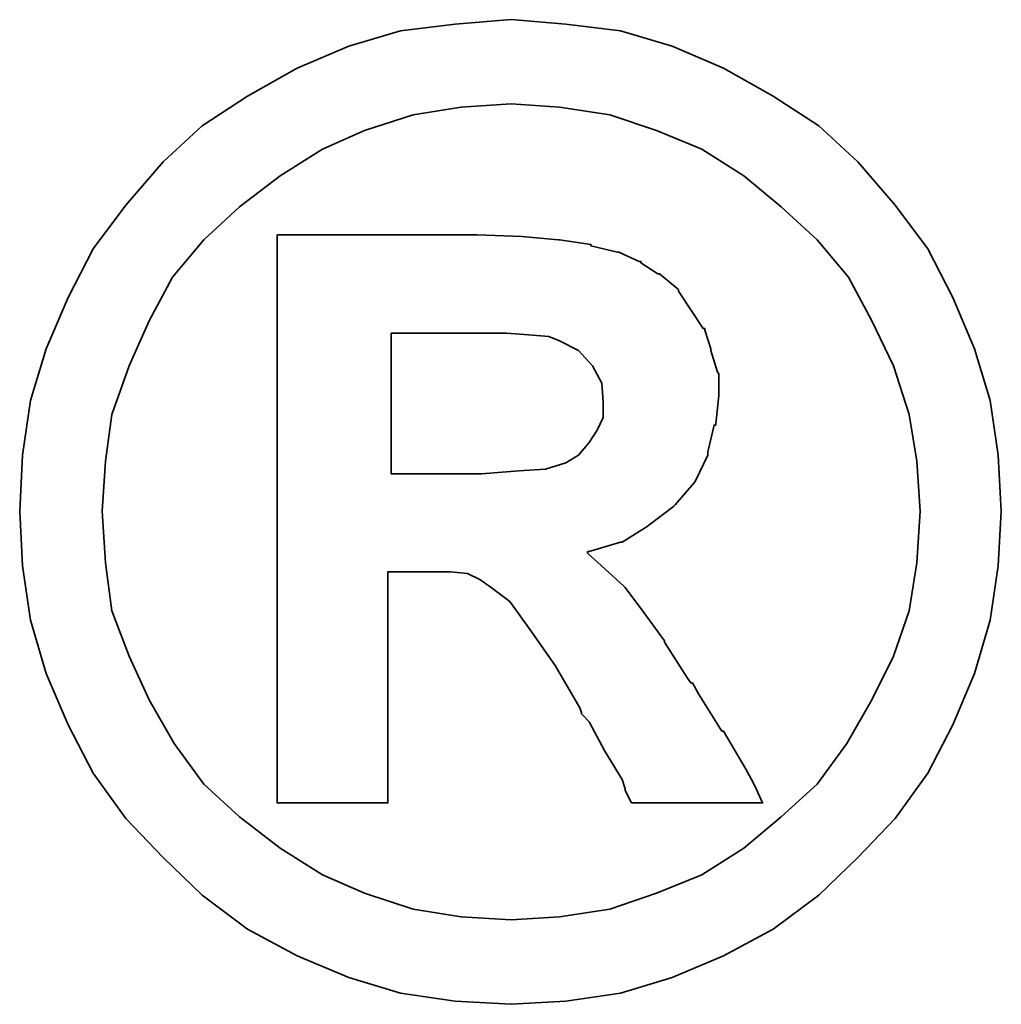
# Model space of a CAD drawing. Extents: x 904 to 1168, y 87 to 232.
# Tile 43 of 45: x 1147.3 to 1148.6, y 154.93 to 156.23. Entities that reach past the tile are written whole.
import ezdxf

# ---------------------------------------------------------------- set-up
doc = ezdxf.new("R2010")
doc.units = 0
doc.header["$MEASUREMENT"] = 0
doc.layers.add('DIM', color=4, linetype='CONTINUOUS')
doc.layers.add('layer 1', color=7, linetype='CONTINUOUS')

# ---------------------------------------------------------------- blocks, each defined once
blk = doc.blocks.new('TBI MOTION logo(完整正式版)')
at = {"layer": 'layer 1', "color": 22, "lineweight": 35}
for points, knots in [([(81.20634, 4.98624), (81.20634, 4.98624), (81.18649, 5.32862), (81.18649, 5.32862), (81.18649, 5.32862), (81.18649, 5.32862), (81.13886, 5.66206), (81.13886, 5.66206), (81.13886, 5.66206), (81.13886, 5.66206), (81.04359, 5.97764), (81.04359, 5.97764), (81.04359, 5.97764), (81.04359, 5.97764), (80.91061, 6.29124), (80.91061, 6.29124), (80.91061, 6.29124), (80.91061, 6.29124), (80.75778, 6.58697), (80.75778, 6.58697), (80.75778, 6.58697), (80.75778, 6.58697), (80.5593, 6.85294), (80.5593, 6.85294), (80.5593, 6.85294), (80.5593, 6.85294), (80.33105, 7.1189), (80.33105, 7.1189), (80.33105, 7.1189), (80.33105, 7.1189), (80.09287, 7.33921), (80.09287, 7.33921), (80.09287, 7.33921), (80.09287, 7.33921), (79.815, 7.51982), (79.815, 7.51982), (79.815, 7.51982), (79.815, 7.51982), (79.51133, 7.69051), (79.51133, 7.69051), (79.51133, 7.69051), (79.51133, 7.69051), (79.19773, 7.8235), (79.19773, 7.8235), (79.19773, 7.8235), (79.19773, 7.8235), (78.88215, 7.91877), (78.88215, 7.91877), (78.88215, 7.91877), (78.88215, 7.91877), (78.54871, 7.95846), (78.54871, 7.95846), (78.54871, 7.95846), (78.54871, 7.95846), (78.21526, 7.98625), (78.21526, 7.98625), (78.21526, 7.98625), (78.21526, 7.98625), (77.87388, 7.95846), (77.87388, 7.95846), (77.87388, 7.95846), (77.87388, 7.95846), (77.54044, 7.91877), (77.54044, 7.91877), (77.54044, 7.91877), (77.54044, 7.91877), (77.22485, 7.8235), (77.22485, 7.8235), (77.22485, 7.8235), (77.22485, 7.8235), (76.91027, 7.69051), (76.91027, 7.69051), (76.91027, 7.69051), (76.91027, 7.69051), (76.6056, 7.51982), (76.6056, 7.51982), (76.6056, 7.51982), (76.6056, 7.51982), (76.32972, 7.33921), (76.32972, 7.33921), (76.32972, 7.33921), (76.32972, 7.33921), (76.09154, 7.1189), (76.09154, 7.1189), (76.09154, 7.1189), (76.09154, 7.1189), (75.86329, 6.85294), (75.86329, 6.85294), (75.86329, 6.85294), (75.86329, 6.85294), (75.66382, 6.58697), (75.66382, 6.58697), (75.66382, 6.58697), (75.66382, 6.58697), (75.51099, 6.29124), (75.51099, 6.29124), (75.51099, 6.29124), (75.51099, 6.29124), (75.37702, 5.97764), (75.37702, 5.97764), (75.37702, 5.97764), (75.37702, 5.97764), (75.28175, 5.66206), (75.28175, 5.66206), (75.28175, 5.66206), (75.28175, 5.66206), (75.23411, 5.32862), (75.23411, 5.32862), (75.23411, 5.32862), (75.23411, 5.32862), (75.21625, 4.98624), (75.21625, 4.98624), (75.21625, 4.98624), (75.21625, 4.98624), (75.23411, 4.6528), (75.23411, 4.6528), (75.23411, 4.6528), (75.23411, 4.6528), (75.28175, 4.32035), (75.28175, 4.32035), (75.28175, 4.32035), (75.28175, 4.32035), (75.37702, 3.99583), (75.37702, 3.99583), (75.37702, 3.99583), (75.37702, 3.99583), (75.51099, 3.68224), (75.51099, 3.68224), (75.51099, 3.68224), (75.51099, 3.68224), (75.66382, 3.38749), (75.66382, 3.38749), (75.66382, 3.38749), (75.66382, 3.38749), (75.86329, 3.10963), (75.86329, 3.10963), (75.86329, 3.10963), (75.86329, 3.10963), (76.09154, 2.87145), (76.09154, 2.87145), (76.09154, 2.87145), (76.09154, 2.87145), (76.32972, 2.6432), (76.32972, 2.6432), (76.32972, 2.6432), (76.32972, 2.6432), (76.6056, 2.43381), (76.6056, 2.43381), (76.6056, 2.43381), (76.6056, 2.43381), (76.91027, 2.27205), (76.91027, 2.27205), (76.91027, 2.27205), (76.91027, 2.27205), (77.22485, 2.13906), (77.22485, 2.13906), (77.22485, 2.13906), (77.22485, 2.13906), (77.54044, 2.0438), (77.54044, 2.0438), (77.54044, 2.0438), (77.54044, 2.0438), (77.87388, 1.99616), (77.87388, 1.99616), (77.87388, 1.99616), (77.87388, 1.99616), (78.21526, 1.97631), (78.21526, 1.97631), (78.21526, 1.97631), (78.21526, 1.97631), (78.54871, 1.99616), (78.54871, 1.99616), (78.54871, 1.99616), (78.54871, 1.99616), (78.88215, 2.0438), (78.88215, 2.0438), (78.88215, 2.0438), (78.88215, 2.0438), (79.19773, 2.13906), (79.19773, 2.13906), (79.19773, 2.13906), (79.19773, 2.13906), (79.51133, 2.27205), (79.51133, 2.27205), (79.51133, 2.27205), (79.51133, 2.27205), (79.815, 2.43381), (79.815, 2.43381), (79.815, 2.43381), (79.815, 2.43381), (80.09287, 2.6432), (80.09287, 2.6432), (80.09287, 2.6432), (80.09287, 2.6432), (80.33105, 2.87145), (80.33105, 2.87145), (80.33105, 2.87145), (80.33105, 2.87145), (80.5593, 3.10963), (80.5593, 3.10963), (80.5593, 3.10963), (80.5593, 3.10963), (80.75778, 3.38749), (80.75778, 3.38749), (80.75778, 3.38749), (80.75778, 3.38749), (80.91061, 3.68224), (80.91061, 3.68224), (80.91061, 3.68224), (80.91061, 3.68224), (81.04359, 3.99583), (81.04359, 3.99583), (81.04359, 3.99583), (81.04359, 3.99583), (81.13886, 4.32035), (81.13886, 4.32035), (81.13886, 4.32035), (81.13886, 4.32035), (81.18649, 4.6528), (81.18649, 4.6528), (81.18649, 4.6528), (81.18649, 4.6528), (81.20634, 4.98624), (81.20634, 4.98624)], [0, 0, 0, 0, 0.0178571, 0.0178571, 0.0178571, 0.0178571, 0.0357143, 0.0357143, 0.0357143, 0.0357143, 0.0535714, 0.0535714, 0.0535714, 0.0535714, 0.0714286, 0.0714286, 0.0714286, 0.0714286, 0.0892857, 0.0892857, 0.0892857, 0.0892857, 0.1071429, 0.1071429, 0.1071429, 0.1071429, 0.125, 0.125, 0.125, 0.125, 0.1428571, 0.1428571, 0.1428571, 0.1428571, 0.1607143, 0.1607143, 0.1607143, 0.1607143, 0.1785714, 0.1785714, 0.1785714, 0.1785714, 0.1964286, 0.1964286, 0.1964286, 0.1964286, 0.2142857, 0.2142857, 0.2142857, 0.2142857, 0.2321429, 0.2321429, 0.2321429, 0.2321429, 0.25, 0.25, 0.25, 0.25, 0.2678571, 0.2678571, 0.2678571, 0.2678571, 0.2857143, 0.2857143, 0.2857143, 0.2857143, 0.3035714, 0.3035714, 0.3035714, 0.3035714, 0.3214286, 0.3214286, 0.3214286, 0.3214286, 0.3392857, 0.3392857, 0.3392857, 0.3392857, 0.3571429, 0.3571429, 0.3571429, 0.3571429, 0.375, 0.375, 0.375, 0.375, 0.3928571, 0.3928571, 0.3928571, 0.3928571, 0.4107143, 0.4107143, 0.4107143, 0.4107143, 0.4285714, 0.4285714, 0.4285714, 0.4285714, 0.4464286, 0.4464286, 0.4464286, 0.4464286, 0.4642857, 0.4642857, 0.4642857, 0.4642857, 0.4821429, 0.4821429, 0.4821429, 0.4821429, 0.5, 0.5, 0.5, 0.5, 0.5178571, 0.5178571, 0.5178571, 0.5178571, 0.5357143, 0.5357143, 0.5357143, 0.5357143, 0.5535714, 0.5535714, 0.5535714, 0.5535714, 0.5714286, 0.5714286, 0.5714286, 0.5714286, 0.5892857, 0.5892857, 0.5892857, 0.5892857, 0.6071429, 0.6071429, 0.6071429, 0.6071429, 0.625, 0.625, 0.625, 0.625, 0.6428571, 0.6428571, 0.6428571, 0.6428571, 0.6607143, 0.6607143, 0.6607143, 0.6607143, 0.6785714, 0.6785714, 0.6785714, 0.6785714, 0.6964286, 0.6964286, 0.6964286, 0.6964286, 0.7142857, 0.7142857, 0.7142857, 0.7142857, 0.7321429, 0.7321429, 0.7321429, 0.7321429, 0.75, 0.75, 0.75, 0.75, 0.7678571, 0.7678571, 0.7678571, 0.7678571, 0.7857143, 0.7857143, 0.7857143, 0.7857143, 0.8035714, 0.8035714, 0.8035714, 0.8035714, 0.8214286, 0.8214286, 0.8214286, 0.8214286, 0.8392857, 0.8392857, 0.8392857, 0.8392857, 0.8571429, 0.8571429, 0.8571429, 0.8571429, 0.875, 0.875, 0.875, 0.875, 0.8928571, 0.8928571, 0.8928571, 0.8928571, 0.9107143, 0.9107143, 0.9107143, 0.9107143, 0.9285714, 0.9285714, 0.9285714, 0.9285714, 0.9464286, 0.9464286, 0.9464286, 0.9464286, 0.9642857, 0.9642857, 0.9642857, 0.9642857, 0.9821429, 0.9821429, 0.9821429, 0.9821429, 1, 1, 1, 1]), ([(80.71014, 4.98624), (80.71014, 4.98624), (80.69129, 5.29091), (80.69129, 5.29091), (80.69129, 5.29091), (80.69129, 5.29091), (80.64464, 5.57672), (80.64464, 5.57672), (80.64464, 5.57672), (80.64464, 5.57672), (80.54937, 5.87245), (80.54937, 5.87245), (80.54937, 5.87245), (80.54937, 5.87245), (80.41639, 6.14833), (80.41639, 6.14833), (80.41639, 6.14833), (80.41639, 6.14833), (80.27349, 6.41429), (80.27349, 6.41429), (80.27349, 6.41429), (80.27349, 6.41429), (80.08295, 6.64255), (80.08295, 6.64255), (80.08295, 6.64255), (80.08295, 6.64255), (79.86264, 6.84301), (79.86264, 6.84301), (79.86264, 6.84301), (79.86264, 6.84301), (79.63439, 7.03355), (79.63439, 7.03355), (79.63439, 7.03355), (79.63439, 7.03355), (79.37835, 7.1963), (79.37835, 7.1963), (79.37835, 7.1963), (79.37835, 7.1963), (79.10246, 7.30944), (79.10246, 7.30944), (79.10246, 7.30944), (79.10246, 7.30944), (78.81665, 7.40471), (78.81665, 7.40471), (78.81665, 7.40471), (78.81665, 7.40471), (78.511, 7.45234), (78.511, 7.45234), (78.511, 7.45234), (78.511, 7.45234), (78.21526, 7.47219), (78.21526, 7.47219), (78.21526, 7.47219), (78.21526, 7.47219), (77.9106, 7.45234), (77.9106, 7.45234), (77.9106, 7.45234), (77.9106, 7.45234), (77.61685, 7.40471), (77.61685, 7.40471), (77.61685, 7.40471), (77.61685, 7.40471), (77.32012, 7.30944), (77.32012, 7.30944), (77.32012, 7.30944), (77.32012, 7.30944), (77.06309, 7.1963), (77.06309, 7.1963), (77.06309, 7.1963), (77.06309, 7.1963), (76.80606, 7.03355), (76.80606, 7.03355), (76.80606, 7.03355), (76.80606, 7.03355), (76.55797, 6.84301), (76.55797, 6.84301), (76.55797, 6.84301), (76.55797, 6.84301), (76.34063, 6.64255), (76.34063, 6.64255), (76.34063, 6.64255), (76.34063, 6.64255), (76.1491, 6.41429), (76.1491, 6.41429), (76.1491, 6.41429), (76.1491, 6.41429), (76.0062, 6.14833), (76.0062, 6.14833), (76.0062, 6.14833), (76.0062, 6.14833), (75.88314, 5.87245), (75.88314, 5.87245), (75.88314, 5.87245), (75.88314, 5.87245), (75.77794, 5.57672), (75.77794, 5.57672), (75.77794, 5.57672), (75.77794, 5.57672), (75.73924, 5.29091), (75.73924, 5.29091), (75.73924, 5.29091), (75.73924, 5.29091), (75.72039, 4.98624), (75.72039, 4.98624), (75.72039, 4.98624), (75.72039, 4.98624), (75.73924, 4.67165), (75.73924, 4.67165), (75.73924, 4.67165), (75.73924, 4.67165), (75.77794, 4.37791), (75.77794, 4.37791), (75.77794, 4.37791), (75.77794, 4.37791), (75.88314, 4.10102), (75.88314, 4.10102), (75.88314, 4.10102), (75.88314, 4.10102), (76.0062, 3.83407), (76.0062, 3.83407), (76.0062, 3.83407), (76.0062, 3.83407), (76.15902, 3.56811), (76.15902, 3.56811), (76.15902, 3.56811), (76.15902, 3.56811), (76.34063, 3.32001), (76.34063, 3.32001), (76.34063, 3.32001), (76.34063, 3.32001), (76.55797, 3.11955), (76.55797, 3.11955), (76.55797, 3.11955), (76.55797, 3.11955), (76.80606, 2.92901), (76.80606, 2.92901), (76.80606, 2.92901), (76.80606, 2.92901), (77.06309, 2.76725), (77.06309, 2.76725), (77.06309, 2.76725), (77.06309, 2.76725), (77.32012, 2.65412), (77.32012, 2.65412), (77.32012, 2.65412), (77.32012, 2.65412), (77.61685, 2.55786), (77.61685, 2.55786), (77.61685, 2.55786), (77.61685, 2.55786), (77.9106, 2.51022), (77.9106, 2.51022), (77.9106, 2.51022), (77.9106, 2.51022), (78.21526, 2.49137), (78.21526, 2.49137), (78.21526, 2.49137), (78.21526, 2.49137), (78.511, 2.51022), (78.511, 2.51022), (78.511, 2.51022), (78.511, 2.51022), (78.81665, 2.55786), (78.81665, 2.55786), (78.81665, 2.55786), (78.81665, 2.55786), (79.10246, 2.65412), (79.10246, 2.65412), (79.10246, 2.65412), (79.10246, 2.65412), (79.37835, 2.76725), (79.37835, 2.76725), (79.37835, 2.76725), (79.37835, 2.76725), (79.63439, 2.92901), (79.63439, 2.92901), (79.63439, 2.92901), (79.63439, 2.92901), (79.86264, 3.11955), (79.86264, 3.11955), (79.86264, 3.11955), (79.86264, 3.11955), (80.08295, 3.32001), (80.08295, 3.32001), (80.08295, 3.32001), (80.08295, 3.32001), (80.26356, 3.56811), (80.26356, 3.56811), (80.26356, 3.56811), (80.26356, 3.56811), (80.41639, 3.83407), (80.41639, 3.83407), (80.41639, 3.83407), (80.41639, 3.83407), (80.54937, 4.10102), (80.54937, 4.10102), (80.54937, 4.10102), (80.54937, 4.10102), (80.64464, 4.37791), (80.64464, 4.37791), (80.64464, 4.37791), (80.64464, 4.37791), (80.69129, 4.67165), (80.69129, 4.67165), (80.69129, 4.67165), (80.69129, 4.67165), (80.71014, 4.98624), (80.71014, 4.98624)], [0, 0, 0, 0, 0.0192308, 0.0192308, 0.0192308, 0.0192308, 0.0384615, 0.0384615, 0.0384615, 0.0384615, 0.0576923, 0.0576923, 0.0576923, 0.0576923, 0.0769231, 0.0769231, 0.0769231, 0.0769231, 0.0961538, 0.0961538, 0.0961538, 0.0961538, 0.1153846, 0.1153846, 0.1153846, 0.1153846, 0.1346154, 0.1346154, 0.1346154, 0.1346154, 0.1538462, 0.1538462, 0.1538462, 0.1538462, 0.1730769, 0.1730769, 0.1730769, 0.1730769, 0.1923077, 0.1923077, 0.1923077, 0.1923077, 0.2115385, 0.2115385, 0.2115385, 0.2115385, 0.2307692, 0.2307692, 0.2307692, 0.2307692, 0.25, 0.25, 0.25, 0.25, 0.2692308, 0.2692308, 0.2692308, 0.2692308, 0.2884615, 0.2884615, 0.2884615, 0.2884615, 0.3076923, 0.3076923, 0.3076923, 0.3076923, 0.3269231, 0.3269231, 0.3269231, 0.3269231, 0.3461538, 0.3461538, 0.3461538, 0.3461538, 0.3653846, 0.3653846, 0.3653846, 0.3653846, 0.3846154, 0.3846154, 0.3846154, 0.3846154, 0.4038462, 0.4038462, 0.4038462, 0.4038462, 0.4230769, 0.4230769, 0.4230769, 0.4230769, 0.4423077, 0.4423077, 0.4423077, 0.4423077, 0.4615385, 0.4615385, 0.4615385, 0.4615385, 0.4807692, 0.4807692, 0.4807692, 0.4807692, 0.5, 0.5, 0.5, 0.5, 0.5192308, 0.5192308, 0.5192308, 0.5192308, 0.5384615, 0.5384615, 0.5384615, 0.5384615, 0.5576923, 0.5576923, 0.5576923, 0.5576923, 0.5769231, 0.5769231, 0.5769231, 0.5769231, 0.5961538, 0.5961538, 0.5961538, 0.5961538, 0.6153846, 0.6153846, 0.6153846, 0.6153846, 0.6346154, 0.6346154, 0.6346154, 0.6346154, 0.6538462, 0.6538462, 0.6538462, 0.6538462, 0.6730769, 0.6730769, 0.6730769, 0.6730769, 0.6923077, 0.6923077, 0.6923077, 0.6923077, 0.7115385, 0.7115385, 0.7115385, 0.7115385, 0.7307692, 0.7307692, 0.7307692, 0.7307692, 0.75, 0.75, 0.75, 0.75, 0.7692308, 0.7692308, 0.7692308, 0.7692308, 0.7884615, 0.7884615, 0.7884615, 0.7884615, 0.8076923, 0.8076923, 0.8076923, 0.8076923, 0.8269231, 0.8269231, 0.8269231, 0.8269231, 0.8461538, 0.8461538, 0.8461538, 0.8461538, 0.8653846, 0.8653846, 0.8653846, 0.8653846, 0.8846154, 0.8846154, 0.8846154, 0.8846154, 0.9038462, 0.9038462, 0.9038462, 0.9038462, 0.9230769, 0.9230769, 0.9230769, 0.9230769, 0.9423077, 0.9423077, 0.9423077, 0.9423077, 0.9615385, 0.9615385, 0.9615385, 0.9615385, 0.9807692, 0.9807692, 0.9807692, 0.9807692, 1, 1, 1, 1]), ([(76.78721, 3.2823), (76.78721, 3.2823), (76.78721, 3.32001), (76.78721, 3.32001), (76.78721, 3.32001), (76.78721, 3.32001), (76.78721, 3.42422), (76.78721, 3.42422), (76.78721, 3.42422), (76.78721, 3.42422), (76.78721, 3.59689), (76.78721, 3.59689), (76.78721, 3.59689), (76.78721, 3.59689), (76.78721, 3.80529), (76.78721, 3.80529), (76.78721, 3.80529), (76.78721, 3.80529), (76.78721, 4.0524), (76.78721, 4.0524), (76.78721, 4.0524), (76.78721, 4.0524), (76.78721, 4.32035), (76.78721, 4.32035), (76.78721, 4.32035), (76.78721, 4.32035), (76.78721, 4.92868), (76.78721, 4.92868), (76.78721, 4.92868), (76.78721, 4.92868), (76.78721, 5.53801), (76.78721, 5.53801), (76.78721, 5.53801), (76.78721, 5.53801), (76.78721, 5.82482), (76.78721, 5.82482), (76.78721, 5.82482), (76.78721, 5.82482), (76.78721, 6.07291), (76.78721, 6.07291), (76.78721, 6.07291), (76.78721, 6.07291), (76.78721, 6.30017), (76.78721, 6.30017), (76.78721, 6.30017), (76.78721, 6.30017), (76.78721, 6.45399), (76.78721, 6.45399), (76.78721, 6.45399), (76.78721, 6.45399), (76.78721, 6.5572), (76.78721, 6.5572), (76.78721, 6.5572), (76.78721, 6.5572), (76.78721, 6.59689), (76.78721, 6.59689), (76.78721, 6.59689), (76.78721, 6.59689), (76.78721, 6.67232), (76.78721, 6.67232), (76.78721, 6.67232), (76.78721, 6.67232), (76.8537, 6.67232), (76.8537, 6.67232), (76.8537, 6.67232), (76.8537, 6.67232), (76.87355, 6.67232), (76.87355, 6.67232), (76.87355, 6.67232), (76.87355, 6.67232), (76.91027, 6.67232), (76.91027, 6.67232), (76.91027, 6.67232), (76.91027, 6.67232), (77.04424, 6.67232), (77.04424, 6.67232), (77.04424, 6.67232), (77.04424, 6.67232), (77.22485, 6.67232), (77.22485, 6.67232), (77.22485, 6.67232), (77.22485, 6.67232), (77.43524, 6.67232), (77.43524, 6.67232), (77.43524, 6.67232), (77.43524, 6.67232), (77.65357, 6.67232), (77.65357, 6.67232), (77.65357, 6.67232), (77.65357, 6.67232), (77.82625, 6.67232), (77.82625, 6.67232), (77.82625, 6.67232), (77.82625, 6.67232), (77.94037, 6.67232), (77.94037, 6.67232), (77.94037, 6.67232), (77.94037, 6.67232), (77.97709, 6.67232), (77.97709, 6.67232), (77.97709, 6.67232), (77.97709, 6.67232), (77.99694, 6.67232), (77.99694, 6.67232), (77.99694, 6.67232), (77.99694, 6.67232), (78.00686, 6.67232), (78.00686, 6.67232), (78.00686, 6.67232), (78.00686, 6.67232), (78.28275, 6.6624), (78.28275, 6.6624), (78.28275, 6.6624), (78.28275, 6.6624), (78.50107, 6.64255), (78.50107, 6.64255), (78.50107, 6.64255), (78.50107, 6.64255), (78.511, 6.64255), (78.511, 6.64255), (78.511, 6.64255), (78.511, 6.64255), (78.70154, 6.61476), (78.70154, 6.61476), (78.70154, 6.61476), (78.70154, 6.61476), (78.70154, 6.60483), (78.70154, 6.60483), (78.70154, 6.60483), (78.70154, 6.60483), (78.86429, 6.56713), (78.86429, 6.56713), (78.86429, 6.56713), (78.86429, 6.56713), (78.87223, 6.56713), (78.87223, 6.56713), (78.87223, 6.56713), (78.87223, 6.56713), (78.99727, 6.51056), (78.99727, 6.51056), (78.99727, 6.51056), (78.99727, 6.51056), (79.00719, 6.51056), (79.00719, 6.51056), (79.00719, 6.51056), (79.00719, 6.51056), (79.00719, 6.50162), (79.00719, 6.50162), (79.00719, 6.50162), (79.00719, 6.50162), (79.1104, 6.43415), (79.1104, 6.43415), (79.1104, 6.43415), (79.1104, 6.43415), (79.12132, 6.43415), (79.12132, 6.43415), (79.12132, 6.43415), (79.12132, 6.43415), (79.22552, 6.34781), (79.22552, 6.34781), (79.22552, 6.34781), (79.22552, 6.34781), (79.23544, 6.33888), (79.23544, 6.33888), (79.23544, 6.33888), (79.23544, 6.33888), (79.23544, 6.32895), (79.23544, 6.32895), (79.23544, 6.32895), (79.23544, 6.32895), (79.31087, 6.21483), (79.31087, 6.21483), (79.31087, 6.21483), (79.31087, 6.21483), (79.38629, 6.1007), (79.38629, 6.1007), (79.38629, 6.1007), (79.38629, 6.1007), (79.3972, 6.1007), (79.3972, 6.1007), (79.3972, 6.1007), (79.3972, 6.1007), (79.3972, 6.09078), (79.3972, 6.09078), (79.3972, 6.09078), (79.3972, 6.09078), (79.43392, 5.97764), (79.43392, 5.97764), (79.43392, 5.97764), (79.43392, 5.97764), (79.43392, 5.96772), (79.43392, 5.96772), (79.43392, 5.96772), (79.43392, 5.96772), (79.47362, 5.83474), (79.47362, 5.83474), (79.47362, 5.83474), (79.47362, 5.83474), (79.48156, 5.82482), (79.48156, 5.82482), (79.48156, 5.82482), (79.48156, 5.82482), (79.48156, 5.69977), (79.48156, 5.69977), (79.48156, 5.69977), (79.48156, 5.69977), (79.48156, 5.69183), (79.48156, 5.69183), (79.48156, 5.69183), (79.48156, 5.69183), (79.4637, 5.51915), (79.4637, 5.51915), (79.4637, 5.51915), (79.4637, 5.51915), (79.4637, 5.51122), (79.4637, 5.51122), (79.4637, 5.51122), (79.4637, 5.51122), (79.45377, 5.51122), (79.45377, 5.51122), (79.45377, 5.51122), (79.45377, 5.51122), (79.41507, 5.34847), (79.41507, 5.34847), (79.41507, 5.34847), (79.41507, 5.34847), (79.41507, 5.33854), (79.41507, 5.33854), (79.41507, 5.33854), (79.41507, 5.33854), (79.41507, 5.32862), (79.41507, 5.32862), (79.41507, 5.32862), (79.41507, 5.32862), (79.33865, 5.16785), (79.33865, 5.16785), (79.33865, 5.16785), (79.33865, 5.16785), (79.33071, 5.15693), (79.33071, 5.15693), (79.33071, 5.15693), (79.33071, 5.15693), (79.2156, 5.02495), (79.2156, 5.02495), (79.2156, 5.02495), (79.2156, 5.02495), (79.20567, 5.01502), (79.20567, 5.01502), (79.20567, 5.01502), (79.20567, 5.01502), (79.05483, 4.89991), (79.05483, 4.89991), (79.05483, 4.89991), (79.05483, 4.89991), (79.04491, 4.89197), (79.04491, 4.89197), (79.04491, 4.89197), (79.04491, 4.89197), (78.89208, 4.7967), (78.89208, 4.7967), (78.89208, 4.7967), (78.89208, 4.7967), (78.88215, 4.7967), (78.88215, 4.7967), (78.88215, 4.7967), (78.88215, 4.7967), (78.69161, 4.73913), (78.69161, 4.73913), (78.69161, 4.73913), (78.69161, 4.73913), (78.68169, 4.73913), (78.68169, 4.73913), (78.68169, 4.73913), (78.68169, 4.73913), (78.68169, 4.72921), (78.68169, 4.72921), (78.68169, 4.72921), (78.68169, 4.72921), (78.78688, 4.63394), (78.78688, 4.63394), (78.78688, 4.63394), (78.78688, 4.63394), (78.902, 4.52875), (78.902, 4.52875), (78.902, 4.52875), (78.902, 4.52875), (78.91093, 4.52081), (78.91093, 4.52081), (78.91093, 4.52081), (78.91093, 4.52081), (79.02506, 4.36798), (79.02506, 4.36798), (79.02506, 4.36798), (79.02506, 4.36798), (79.1501, 4.1953), (79.1501, 4.1953), (79.1501, 4.1953), (79.1501, 4.1953), (79.1501, 4.18736), (79.1501, 4.18736), (79.1501, 4.18736), (79.1501, 4.18736), (79.29201, 3.96705), (79.29201, 3.96705), (79.29201, 3.96705), (79.29201, 3.96705), (79.31087, 3.93828), (79.31087, 3.93828), (79.31087, 3.93828), (79.31087, 3.93828), (79.32079, 3.93828), (79.32079, 3.93828), (79.32079, 3.93828), (79.32079, 3.93828), (79.3585, 3.87178), (79.3585, 3.87178), (79.3585, 3.87178), (79.3585, 3.87178), (79.50141, 3.64353), (79.50141, 3.64353), (79.50141, 3.64353), (79.50141, 3.64353), (79.51133, 3.64353), (79.51133, 3.64353), (79.51133, 3.64353), (79.51133, 3.64353), (79.64431, 3.41528), (79.64431, 3.41528), (79.64431, 3.41528), (79.64431, 3.41528), (79.68202, 3.3478), (79.68202, 3.3478), (79.68202, 3.3478), (79.68202, 3.3478), (79.70187, 3.31009), (79.70187, 3.31009), (79.70187, 3.31009), (79.70187, 3.31009), (79.7495, 3.2049), (79.7495, 3.2049), (79.7495, 3.2049), (79.7495, 3.2049), (79.64431, 3.2049), (79.64431, 3.2049), (79.64431, 3.2049), (79.64431, 3.2049), (79.62546, 3.2049), (79.62546, 3.2049), (79.62546, 3.2049), (79.62546, 3.2049), (79.53912, 3.2049), (79.53912, 3.2049), (79.53912, 3.2049), (79.53912, 3.2049), (79.31087, 3.2049), (79.31087, 3.2049), (79.31087, 3.2049), (79.31087, 3.2049), (79.08262, 3.2049), (79.08262, 3.2049), (79.08262, 3.2049), (79.08262, 3.2049), (79.00719, 3.2049), (79.00719, 3.2049), (79.00719, 3.2049), (79.00719, 3.2049), (78.98735, 3.2049), (78.98735, 3.2049), (78.98735, 3.2049), (78.98735, 3.2049), (78.94964, 3.2049), (78.94964, 3.2049), (78.94964, 3.2049), (78.94964, 3.2049), (78.92979, 3.24459), (78.92979, 3.24459), (78.92979, 3.24459), (78.92979, 3.24459), (78.91093, 3.2823), (78.91093, 3.2823), (78.91093, 3.2823), (78.91093, 3.2823), (78.91093, 3.29223), (78.91093, 3.29223), (78.91093, 3.29223), (78.91093, 3.29223), (78.89208, 3.3478), (78.89208, 3.3478), (78.89208, 3.3478), (78.89208, 3.3478), (78.78688, 3.52048), (78.78688, 3.52048), (78.78688, 3.52048), (78.78688, 3.52048), (78.69161, 3.7001), (78.69161, 3.7001), (78.69161, 3.7001), (78.69161, 3.7001), (78.6539, 3.7388), (78.6539, 3.7388), (78.6539, 3.7388), (78.6539, 3.7388), (78.64398, 3.74873), (78.64398, 3.74873), (78.64398, 3.74873), (78.64398, 3.74873), (78.64398, 3.75766), (78.64398, 3.75766), (78.64398, 3.75766), (78.64398, 3.75766), (78.63405, 3.78644), (78.63405, 3.78644), (78.63405, 3.78644), (78.63405, 3.78644), (78.48321, 4.04347), (78.48321, 4.04347), (78.48321, 4.04347), (78.48321, 4.04347), (78.33038, 4.2618), (78.33038, 4.2618), (78.33038, 4.2618), (78.33038, 4.2618), (78.20732, 4.43447), (78.20732, 4.43447), (78.20732, 4.43447), (78.20732, 4.43447), (78.09221, 4.52081), (78.09221, 4.52081), (78.09221, 4.52081), (78.09221, 4.52081), (78.02472, 4.56845), (78.02472, 4.56845), (78.02472, 4.56845), (78.02472, 4.56845), (77.9493, 4.60616), (77.9493, 4.60616), (77.9493, 4.60616), (77.9493, 4.60616), (77.8451, 4.61608), (77.8451, 4.61608), (77.8451, 4.61608), (77.8451, 4.61608), (77.71113, 4.61608), (77.71113, 4.61608), (77.71113, 4.61608), (77.71113, 4.61608), (77.69128, 4.61608), (77.69128, 4.61608), (77.69128, 4.61608), (77.69128, 4.61608), (77.67342, 4.61608), (77.67342, 4.61608), (77.67342, 4.61608), (77.67342, 4.61608), (77.5583, 4.61608), (77.5583, 4.61608), (77.5583, 4.61608), (77.5583, 4.61608), (77.46303, 4.61608), (77.46303, 4.61608), (77.46303, 4.61608), (77.46303, 4.61608), (77.46303, 4.54761), (77.46303, 4.54761), (77.46303, 4.54761), (77.46303, 4.54761), (77.46303, 4.47318), (77.46303, 4.47318), (77.46303, 4.47318), (77.46303, 4.47318), (77.46303, 4.24294), (77.46303, 4.24294), (77.46303, 4.24294), (77.46303, 4.24294), (77.46303, 3.99583), (77.46303, 3.99583), (77.46303, 3.99583), (77.46303, 3.99583), (77.46303, 3.72888), (77.46303, 3.72888), (77.46303, 3.72888), (77.46303, 3.72888), (77.46303, 3.51055), (77.46303, 3.51055), (77.46303, 3.51055), (77.46303, 3.51055), (77.46303, 3.42422), (77.46303, 3.42422), (77.46303, 3.42422), (77.46303, 3.42422), (77.46303, 3.35773), (77.46303, 3.35773), (77.46303, 3.35773), (77.46303, 3.35773), (77.46303, 3.30017), (77.46303, 3.30017), (77.46303, 3.30017), (77.46303, 3.30017), (77.46303, 3.2823), (77.46303, 3.2823), (77.46303, 3.2823), (77.46303, 3.2823), (77.46303, 3.2049), (77.46303, 3.2049), (77.46303, 3.2049), (77.46303, 3.2049), (77.39753, 3.2049), (77.39753, 3.2049), (77.39753, 3.2049), (77.39753, 3.2049), (77.37768, 3.2049), (77.37768, 3.2049), (77.37768, 3.2049), (77.37768, 3.2049), (77.32012, 3.2049), (77.32012, 3.2049), (77.32012, 3.2049), (77.32012, 3.2049), (77.12165, 3.2049), (77.12165, 3.2049), (77.12165, 3.2049), (77.12165, 3.2049), (76.94897, 3.2049), (76.94897, 3.2049), (76.94897, 3.2049), (76.94897, 3.2049), (76.8924, 3.2049), (76.8924, 3.2049), (76.8924, 3.2049), (76.8924, 3.2049), (76.8537, 3.2049), (76.8537, 3.2049), (76.8537, 3.2049), (76.8537, 3.2049), (76.78721, 3.2049), (76.78721, 3.2049), (76.78721, 3.2049), (76.78721, 3.2049), (76.78721, 3.2823), (76.78721, 3.2823)], [0, 0, 0, 0, 0.0074074, 0.0074074, 0.0074074, 0.0074074, 0.0148148, 0.0148148, 0.0148148, 0.0148148, 0.0222222, 0.0222222, 0.0222222, 0.0222222, 0.0296296, 0.0296296, 0.0296296, 0.0296296, 0.037037, 0.037037, 0.037037, 0.037037, 0.0444444, 0.0444444, 0.0444444, 0.0444444, 0.0518519, 0.0518519, 0.0518519, 0.0518519, 0.0592593, 0.0592593, 0.0592593, 0.0592593, 0.0666667, 0.0666667, 0.0666667, 0.0666667, 0.0740741, 0.0740741, 0.0740741, 0.0740741, 0.0814815, 0.0814815, 0.0814815, 0.0814815, 0.0888889, 0.0888889, 0.0888889, 0.0888889, 0.0962963, 0.0962963, 0.0962963, 0.0962963, 0.1037037, 0.1037037, 0.1037037, 0.1037037, 0.1111111, 0.1111111, 0.1111111, 0.1111111, 0.1185185, 0.1185185, 0.1185185, 0.1185185, 0.1259259, 0.1259259, 0.1259259, 0.1259259, 0.1333333, 0.1333333, 0.1333333, 0.1333333, 0.1407407, 0.1407407, 0.1407407, 0.1407407, 0.1481481, 0.1481481, 0.1481481, 0.1481481, 0.1555556, 0.1555556, 0.1555556, 0.1555556, 0.162963, 0.162963, 0.162963, 0.162963, 0.1703704, 0.1703704, 0.1703704, 0.1703704, 0.1777778, 0.1777778, 0.1777778, 0.1777778, 0.1851852, 0.1851852, 0.1851852, 0.1851852, 0.1925926, 0.1925926, 0.1925926, 0.1925926, 0.2, 0.2, 0.2, 0.2, 0.2074074, 0.2074074, 0.2074074, 0.2074074, 0.2148148, 0.2148148, 0.2148148, 0.2148148, 0.2222222, 0.2222222, 0.2222222, 0.2222222, 0.2296296, 0.2296296, 0.2296296, 0.2296296, 0.237037, 0.237037, 0.237037, 0.237037, 0.2444444, 0.2444444, 0.2444444, 0.2444444, 0.2518519, 0.2518519, 0.2518519, 0.2518519, 0.2592593, 0.2592593, 0.2592593, 0.2592593, 0.2666667, 0.2666667, 0.2666667, 0.2666667, 0.2740741, 0.2740741, 0.2740741, 0.2740741, 0.2814815, 0.2814815, 0.2814815, 0.2814815, 0.2888889, 0.2888889, 0.2888889, 0.2888889, 0.2962963, 0.2962963, 0.2962963, 0.2962963, 0.3037037, 0.3037037, 0.3037037, 0.3037037, 0.3111111, 0.3111111, 0.3111111, 0.3111111, 0.3185185, 0.3185185, 0.3185185, 0.3185185, 0.3259259, 0.3259259, 0.3259259, 0.3259259, 0.3333333, 0.3333333, 0.3333333, 0.3333333, 0.3407407, 0.3407407, 0.3407407, 0.3407407, 0.3481481, 0.3481481, 0.3481481, 0.3481481, 0.3555556, 0.3555556, 0.3555556, 0.3555556, 0.362963, 0.362963, 0.362963, 0.362963, 0.3703704, 0.3703704, 0.3703704, 0.3703704, 0.3777778, 0.3777778, 0.3777778, 0.3777778, 0.3851852, 0.3851852, 0.3851852, 0.3851852, 0.3925926, 0.3925926, 0.3925926, 0.3925926, 0.4, 0.4, 0.4, 0.4, 0.4074074, 0.4074074, 0.4074074, 0.4074074, 0.4148148, 0.4148148, 0.4148148, 0.4148148, 0.4222222, 0.4222222, 0.4222222, 0.4222222, 0.4296296, 0.4296296, 0.4296296, 0.4296296, 0.437037, 0.437037, 0.437037, 0.437037, 0.4444444, 0.4444444, 0.4444444, 0.4444444, 0.4518519, 0.4518519, 0.4518519, 0.4518519, 0.4592593, 0.4592593, 0.4592593, 0.4592593, 0.4666667, 0.4666667, 0.4666667, 0.4666667, 0.4740741, 0.4740741, 0.4740741, 0.4740741, 0.4814815, 0.4814815, 0.4814815, 0.4814815, 0.4888889, 0.4888889, 0.4888889, 0.4888889, 0.4962963, 0.4962963, 0.4962963, 0.4962963, 0.5037037, 0.5037037, 0.5037037, 0.5037037, 0.5111111, 0.5111111, 0.5111111, 0.5111111, 0.5185185, 0.5185185, 0.5185185, 0.5185185, 0.5259259, 0.5259259, 0.5259259, 0.5259259, 0.5333333, 0.5333333, 0.5333333, 0.5333333, 0.5407407, 0.5407407, 0.5407407, 0.5407407, 0.5481481, 0.5481481, 0.5481481, 0.5481481, 0.5555556, 0.5555556, 0.5555556, 0.5555556, 0.562963, 0.562963, 0.562963, 0.562963, 0.5703704, 0.5703704, 0.5703704, 0.5703704, 0.5777778, 0.5777778, 0.5777778, 0.5777778, 0.5851852, 0.5851852, 0.5851852, 0.5851852, 0.5925926, 0.5925926, 0.5925926, 0.5925926, 0.6, 0.6, 0.6, 0.6, 0.6074074, 0.6074074, 0.6074074, 0.6074074, 0.6148148, 0.6148148, 0.6148148, 0.6148148, 0.6222222, 0.6222222, 0.6222222, 0.6222222, 0.6296296, 0.6296296, 0.6296296, 0.6296296, 0.637037, 0.637037, 0.637037, 0.637037, 0.6444444, 0.6444444, 0.6444444, 0.6444444, 0.6518519, 0.6518519, 0.6518519, 0.6518519, 0.6592593, 0.6592593, 0.6592593, 0.6592593, 0.6666667, 0.6666667, 0.6666667, 0.6666667, 0.6740741, 0.6740741, 0.6740741, 0.6740741, 0.6814815, 0.6814815, 0.6814815, 0.6814815, 0.6888889, 0.6888889, 0.6888889, 0.6888889, 0.6962963, 0.6962963, 0.6962963, 0.6962963, 0.7037037, 0.7037037, 0.7037037, 0.7037037, 0.7111111, 0.7111111, 0.7111111, 0.7111111, 0.7185185, 0.7185185, 0.7185185, 0.7185185, 0.7259259, 0.7259259, 0.7259259, 0.7259259, 0.7333333, 0.7333333, 0.7333333, 0.7333333, 0.7407407, 0.7407407, 0.7407407, 0.7407407, 0.7481481, 0.7481481, 0.7481481, 0.7481481, 0.7555556, 0.7555556, 0.7555556, 0.7555556, 0.762963, 0.762963, 0.762963, 0.762963, 0.7703704, 0.7703704, 0.7703704, 0.7703704, 0.7777778, 0.7777778, 0.7777778, 0.7777778, 0.7851852, 0.7851852, 0.7851852, 0.7851852, 0.7925926, 0.7925926, 0.7925926, 0.7925926, 0.8, 0.8, 0.8, 0.8, 0.8074074, 0.8074074, 0.8074074, 0.8074074, 0.8148148, 0.8148148, 0.8148148, 0.8148148, 0.8222222, 0.8222222, 0.8222222, 0.8222222, 0.8296296, 0.8296296, 0.8296296, 0.8296296, 0.837037, 0.837037, 0.837037, 0.837037, 0.8444444, 0.8444444, 0.8444444, 0.8444444, 0.8518519, 0.8518519, 0.8518519, 0.8518519, 0.8592593, 0.8592593, 0.8592593, 0.8592593, 0.8666667, 0.8666667, 0.8666667, 0.8666667, 0.8740741, 0.8740741, 0.8740741, 0.8740741, 0.8814815, 0.8814815, 0.8814815, 0.8814815, 0.8888889, 0.8888889, 0.8888889, 0.8888889, 0.8962963, 0.8962963, 0.8962963, 0.8962963, 0.9037037, 0.9037037, 0.9037037, 0.9037037, 0.9111111, 0.9111111, 0.9111111, 0.9111111, 0.9185185, 0.9185185, 0.9185185, 0.9185185, 0.9259259, 0.9259259, 0.9259259, 0.9259259, 0.9333333, 0.9333333, 0.9333333, 0.9333333, 0.9407407, 0.9407407, 0.9407407, 0.9407407, 0.9481481, 0.9481481, 0.9481481, 0.9481481, 0.9555556, 0.9555556, 0.9555556, 0.9555556, 0.962963, 0.962963, 0.962963, 0.962963, 0.9703704, 0.9703704, 0.9703704, 0.9703704, 0.9777778, 0.9777778, 0.9777778, 0.9777778, 0.9851852, 0.9851852, 0.9851852, 0.9851852, 0.9925926, 0.9925926, 0.9925926, 0.9925926, 1, 1, 1, 1]), ([(77.48288, 6.07291), (77.48288, 6.07291), (77.48288, 5.99551), (77.48288, 5.99551), (77.48288, 5.99551), (77.48288, 5.99551), (77.48288, 5.82482), (77.48288, 5.82482), (77.48288, 5.82482), (77.48288, 5.82482), (77.48288, 5.63328), (77.48288, 5.63328), (77.48288, 5.63328), (77.48288, 5.63328), (77.48288, 5.46358), (77.48288, 5.46358), (77.48288, 5.46358), (77.48288, 5.46358), (77.48288, 5.29091), (77.48288, 5.29091), (77.48288, 5.29091), (77.48288, 5.29091), (77.48288, 5.21449), (77.48288, 5.21449), (77.48288, 5.21449), (77.48288, 5.21449), (77.50074, 5.21449), (77.50074, 5.21449), (77.50074, 5.21449), (77.50074, 5.21449), (77.71113, 5.21449), (77.71113, 5.21449), (77.71113, 5.21449), (77.71113, 5.21449), (77.94037, 5.21449), (77.94037, 5.21449), (77.94037, 5.21449), (77.94037, 5.21449), (78.01579, 5.21449), (78.01579, 5.21449), (78.01579, 5.21449), (78.01579, 5.21449), (78.03465, 5.21449), (78.03465, 5.21449), (78.03465, 5.21449), (78.03465, 5.21449), (78.2629, 5.23335), (78.2629, 5.23335), (78.2629, 5.23335), (78.2629, 5.23335), (78.42565, 5.24327), (78.42565, 5.24327), (78.42565, 5.24327), (78.42565, 5.24327), (78.54871, 5.28098), (78.54871, 5.28098), (78.54871, 5.28098), (78.54871, 5.28098), (78.62611, 5.32862), (78.62611, 5.32862), (78.62611, 5.32862), (78.62611, 5.32862), (78.69161, 5.40503), (78.69161, 5.40503), (78.69161, 5.40503), (78.69161, 5.40503), (78.73925, 5.48145), (78.73925, 5.48145), (78.73925, 5.48145), (78.73925, 5.48145), (78.77696, 5.55885), (78.77696, 5.55885), (78.77696, 5.55885), (78.77696, 5.55885), (78.77696, 5.65214), (78.77696, 5.65214), (78.77696, 5.65214), (78.77696, 5.65214), (78.76902, 5.76726), (78.76902, 5.76726), (78.76902, 5.76726), (78.76902, 5.76726), (78.71146, 5.87245), (78.71146, 5.87245), (78.71146, 5.87245), (78.71146, 5.87245), (78.62611, 5.96772), (78.62611, 5.96772), (78.62611, 5.96772), (78.62611, 5.96772), (78.511, 6.02528), (78.511, 6.02528), (78.511, 6.02528), (78.511, 6.02528), (78.44451, 6.05306), (78.44451, 6.05306), (78.44451, 6.05306), (78.44451, 6.05306), (78.32046, 6.06299), (78.32046, 6.06299), (78.32046, 6.06299), (78.32046, 6.06299), (78.18748, 6.07291), (78.18748, 6.07291), (78.18748, 6.07291), (78.18748, 6.07291), (77.99694, 6.07291), (77.99694, 6.07291), (77.99694, 6.07291), (77.99694, 6.07291), (77.97709, 6.07291), (77.97709, 6.07291), (77.97709, 6.07291), (77.97709, 6.07291), (77.90167, 6.07291), (77.90167, 6.07291), (77.90167, 6.07291), (77.90167, 6.07291), (77.69128, 6.07291), (77.69128, 6.07291), (77.69128, 6.07291), (77.69128, 6.07291), (77.50074, 6.07291), (77.50074, 6.07291), (77.50074, 6.07291), (77.50074, 6.07291), (77.48288, 6.07291), (77.48288, 6.07291)], [0, 0, 0, 0, 0.03125, 0.03125, 0.03125, 0.03125, 0.0625, 0.0625, 0.0625, 0.0625, 0.09375, 0.09375, 0.09375, 0.09375, 0.125, 0.125, 0.125, 0.125, 0.15625, 0.15625, 0.15625, 0.15625, 0.1875, 0.1875, 0.1875, 0.1875, 0.21875, 0.21875, 0.21875, 0.21875, 0.25, 0.25, 0.25, 0.25, 0.28125, 0.28125, 0.28125, 0.28125, 0.3125, 0.3125, 0.3125, 0.3125, 0.34375, 0.34375, 0.34375, 0.34375, 0.375, 0.375, 0.375, 0.375, 0.40625, 0.40625, 0.40625, 0.40625, 0.4375, 0.4375, 0.4375, 0.4375, 0.46875, 0.46875, 0.46875, 0.46875, 0.5, 0.5, 0.5, 0.5, 0.53125, 0.53125, 0.53125, 0.53125, 0.5625, 0.5625, 0.5625, 0.5625, 0.59375, 0.59375, 0.59375, 0.59375, 0.625, 0.625, 0.625, 0.625, 0.65625, 0.65625, 0.65625, 0.65625, 0.6875, 0.6875, 0.6875, 0.6875, 0.71875, 0.71875, 0.71875, 0.71875, 0.75, 0.75, 0.75, 0.75, 0.78125, 0.78125, 0.78125, 0.78125, 0.8125, 0.8125, 0.8125, 0.8125, 0.84375, 0.84375, 0.84375, 0.84375, 0.875, 0.875, 0.875, 0.875, 0.90625, 0.90625, 0.90625, 0.90625, 0.9375, 0.9375, 0.9375, 0.9375, 0.96875, 0.96875, 0.96875, 0.96875, 1, 1, 1, 1])]:
    blk.add_open_spline(points, degree=3, knots=knots, dxfattribs=at)

msp = doc.modelspace()

# ---------------------------------------------------------------- block references
at = {"layer": 'DIM', "xscale": 0.2159999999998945, "yscale": 0.2159999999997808, "zscale": 0.216}
msp.add_blockref('TBI MOTION logo(完整正式版)', (1131.0551, 154.5022), dxfattribs=at)

doc.saveas('drawing.dxf')
